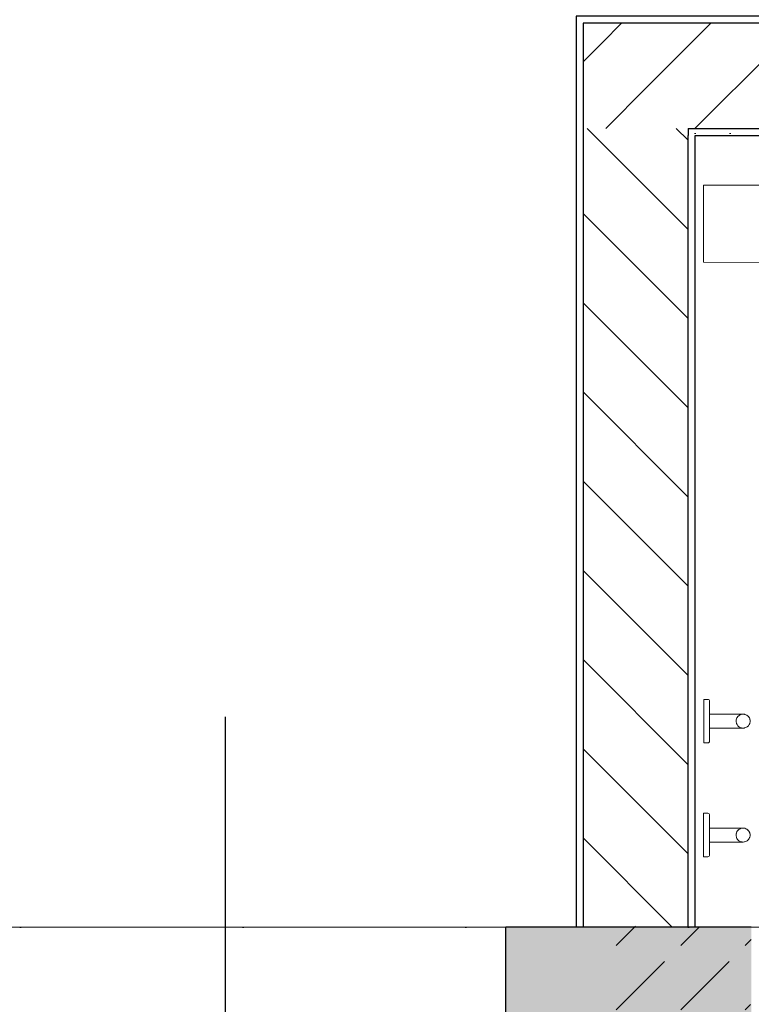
# Model space of a CAD drawing. Header units: millimetres. Extents: x -63554 to 200, y -19084 to 40052.
# Tile 67 of 120: x -47088 to -46045, y 100 to 1505. Entities that reach past the tile are written whole.
import ezdxf
from ezdxf.enums import TextEntityAlignment as Align

# ---------------------------------------------------------------- set-up
doc = ezdxf.new("R2010")
doc.units = ezdxf.units.MM
doc.header["$MEASUREMENT"] = 0
doc.linetypes.add('Dotted', pattern=[317.499995, 0, -317.499995])
for name, color, linetype in [('1232_Kandvad vaheseinad', 7, 'Continuous'), ('New_014_Ruumi netopind', 7, 'Continuous'), ('New_1311_Vaheseinad', 7, 'Continuous'), ('New_1321_Põranda kattetarindid', 7, 'Continuous'), ('New_Archicad Door Markers', 7, 'Continuous'), ('New_Archicad Doors', 7, 'Continuous'), ('New_SA- santehnika', 7, 'Continuous')]:
    doc.layers.add(name, color=color, linetype=linetype)
for name, color, linetype, lineweight in [('1232_Kandvad vaheseinad_Pen_No__101', 252, 'Continuous', 13), ('1232_Kandvad vaheseinad_Pen_No__41', 7, 'Continuous', 25), ('2D Drafting - General.AR_Pen_No__20', 1, 'Continuous', 0), ('New_1311_Vaheseinad_Pen_No__101', 252, 'Continuous', 13), ('New_1311_Vaheseinad_Pen_No__41', 7, 'Continuous', 25), ('New_1321_Põranda kattetarindid_Pen_No__41', 7, 'Continuous', 25), ('New_Archicad Door Markers_Pen_No__20', 1, 'Continuous', 0), ('New_Archicad Door Markers_Pen_No__7', 7, 'Continuous', 35), ('New_Archicad Doors_Pen_No__101', 252, 'Continuous', 13), ('New_Archicad Zone Stamps_Pen_No__1', 7, 'Continuous', 13), ('New_Archicad Zone Stamps_Pen_No__7', 7, 'Continuous', 35), ('New_SA- santehnika_Pen_No__101', 252, 'Continuous', 13)]:
    doc.layers.add(name, color=color, linetype=linetype, lineweight=lineweight)
doc.layers.add('New_Archicad Door Markers_Pen_No__5', color=7, linetype='Continuous', lineweight=25, true_color=0x40a5ff)
doc.styles.add('GENERATED_STYLE_1', font='arial.ttf')
doc.styles.add('GENERATED_STYLE_2', font='arial.ttf')
pattern_1 = [(0, (0, 0), (0, 86.60254), [0, -50]), (0, (25, 43.3), (0, 86.60254), [0, -50])]
pattern_2 = [(45, (0, 0), (-63.6396, 63.6396), [])]

# ---------------------------------------------------------------- blocks, each defined once
blk = doc.blocks.new('DUŠIRUUM_116_17_1', base_point=(-47296, 2616.7))
at = {"layer": 'New_Archicad Zone Stamps_Pen_No__1', "color": 7, "linetype": 'Continuous', "lineweight": 13}
for p, q in [((-46143.5, 2491.2), (-47039.7, 2491.2)), ((-47039.7, 2491.2), (-47039.7, 1901.9)), ((-47039.7, 2491.2), (-46143.5, 2491.2)), ((-47039.7, 2294.8), (-47039.7, 2491.2)), ((-46143.5, 1901.9), (-46143.5, 2491.2)), ((-46143.5, 2491.2), (-46143.5, 2294.8)), ((-46143.5, 2294.8), (-47039.7, 2294.8)), ((-47039.7, 2294.8), (-46143.5, 2294.8)), ((-47039.7, 2098.4), (-47039.7, 2294.8)), ((-46143.5, 2294.8), (-46143.5, 2098.4)), ((-46143.5, 2098.4), (-47039.7, 2098.4)), ((-47039.7, 2098.4), (-46143.5, 2098.4)), ((-47039.7, 1901.9), (-47039.7, 2098.4)), ((-46143.5, 2098.4), (-46143.5, 1901.9)), ((-47039.7, 1901.9), (-46143.5, 1901.9)), ((-46143.5, 1901.9), (-47039.7, 1901.9))]:
    blk.add_line(p, q, dxfattribs=at)
at = {"layer": 'New_Archicad Zone Stamps_Pen_No__7', "color": 7, "lineweight": 35, "insert": (-46615.4, 2053.2), "char_height": 100, "attachment_point": 1, "style": 'GENERATED_STYLE_2'}
blk.add_mtext('\\A1;{\\pql;\\pt0,350;\\fArial|b0|i0|c0|p0;\\W1.000000;8.8\\fArial|b0|i0|c0|p0;\\W1.000000;\\A1{\\H.66x;\\S^  ;}\\fArial|b0|i0|c0|p0;\\W1.000000; m\\fArial|b0|i0|c0|p0;\\W1.000000;\\A1{\\H.66x;\\S2^  ;}}', dxfattribs=at)
at = {"layer": 'New_Archicad Zone Stamps_Pen_No__7', "color": 7, "lineweight": 35, "style": 'GENERATED_STYLE_2'}
for tag, p in [('DUMMY_861', (-46222.1, 2471.6)), ('ROOM_NAME', (-46961.1, 2470)), ('DUMMY_862', (-46222.1, 2275.2)), ('ROOM_NUMBER', (-46961.1, 2251)), ('ceilingCode', (-46961.1, 2054.6))]:
    blk.add_attdef(tag, text='', height=100, dxfattribs=at).set_placement(p, align=Align.TOP_LEFT)
blk = doc.blocks.new('Slab_165_1', base_point=(-48040, 210))
at = {"layer": 'New_1321_Põranda kattetarindid_Pen_No__41', "color": 7, "linetype": 'Dotted', "lineweight": 25, "flags": 128}
blk.add_lwpolyline([(-48040, 210), (-44560.6, 210), (-44560.6, 5699.8), (-48040, 5699.8)], close=True, dxfattribs=at)
blk = doc.blocks.new('Wall_38_1', base_point=(-44560.6, 1509.8))
at = {"layer": 'New_1311_Vaheseinad_Pen_No__101', "linetype": 'Continuous', "lineweight": 13}
h = blk.add_hatch(dxfattribs=at)
h.set_pattern_fill('PLASTER_0001', color=252, style=0, pattern_type=2)
h.set_pattern_definition(pattern_1)
h.paths.add_polyline_path([(-46295, 1499.8), (-46285, 1499.8), (-46295, 1509.8)])
h = blk.add_hatch(dxfattribs=at)
h.set_pattern_fill('PLASTER_0001', color=252, style=0, pattern_type=2)
h.set_pattern_definition(pattern_1)
h.paths.add_polyline_path([(-46295, 1509.8), (-46285, 1499.8), (-46285, 1509.8)])
h = blk.add_hatch(dxfattribs=at)
h.set_pattern_fill('PLASTER_0001', color=252, style=0, pattern_type=2)
h.set_pattern_definition(pattern_1)
h.paths.add_polyline_path([(-46285, 1499.8), (-44560.6, 1499.8), (-44560.6, 1509.8), (-46285, 1509.8)])
h = blk.add_hatch(dxfattribs=at)
h.set_pattern_fill('MASONRY_BLOCK_0001', color=252, style=0, pattern_type=2)
h.set_pattern_definition(pattern_2)
h.paths.add_polyline_path([(-46285, 1349.8), (-46135, 1349.8), (-46285, 1499.8)])
h = blk.add_hatch(dxfattribs=at)
h.set_pattern_fill('MASONRY_BLOCK_0001', color=252, style=0, pattern_type=2)
h.set_pattern_definition(pattern_2)
h.paths.add_polyline_path([(-46285, 1499.8), (-46135, 1349.8), (-46135, 1499.8)])
h = blk.add_hatch(dxfattribs=at)
h.set_pattern_fill('MASONRY_BLOCK_0001', color=252, style=0, pattern_type=2)
h.set_pattern_definition(pattern_2)
h.paths.add_polyline_path([(-46135, 1349.8), (-44560.6, 1349.8), (-44560.6, 1499.8), (-46135, 1499.8)])
h = blk.add_hatch(dxfattribs=at)
h.set_pattern_fill('PLASTER_0001', color=252, style=0, pattern_type=2)
h.set_pattern_definition(pattern_1)
h.paths.add_polyline_path([(-46135, 1339.8), (-46125, 1339.8), (-46135, 1349.8)])
h = blk.add_hatch(dxfattribs=at)
h.set_pattern_fill('PLASTER_0001', color=252, style=0, pattern_type=2)
h.set_pattern_definition(pattern_1)
h.paths.add_polyline_path([(-46135, 1349.8), (-46125, 1339.8), (-46125, 1349.8)])
h = blk.add_hatch(dxfattribs=at)
h.set_pattern_fill('PLASTER_0001', color=252, style=0, pattern_type=2)
h.set_pattern_definition(pattern_1)
h.paths.add_polyline_path([(-46125, 1339.8), (-44560.6, 1339.8), (-44560.6, 1349.8), (-46125, 1349.8)])
at = {"layer": 'New_1311_Vaheseinad_Pen_No__41', "color": 7, "linetype": 'Continuous', "lineweight": 25}
for p, q in [((-46285, 1499.8), (-46285, 1349.8)), ((-46135, 1499.8), (-46285, 1499.8)), ((-44560.6, 1499.8), (-46135, 1499.8)), ((-46135, 1349.8), (-46135, 1339.8)), ((-46135, 1349.8), (-44560.6, 1349.8))]:
    blk.add_line(p, q, dxfattribs=at)
at = {"layer": 'New_1311_Vaheseinad_Pen_No__41', "color": 7, "linetype": 'Continuous', "lineweight": 25, "flags": 128}
for points in [[(-46295, 1509.8), (-46295, 1499.8)], [(-44560.6, 1509.8), (-46295, 1509.8)], [(-44560.6, 1499.8), (-44560.6, 1509.8)], [(-44560.6, 1349.8), (-44560.6, 1499.8)], [(-44560.6, 1339.8), (-44560.6, 1349.8)], [(-46125, 1339.8), (-44560.6, 1339.8)]]:
    blk.add_lwpolyline(points, dxfattribs=at)
blk = doc.blocks.new('Wall_39_1', base_point=(-46295, 1509.8))
at = {"layer": 'New_1311_Vaheseinad_Pen_No__101', "linetype": 'Continuous', "lineweight": 13}
h = blk.add_hatch(dxfattribs=at)
h.set_pattern_fill('PLASTER_0001', color=252, style=0, pattern_type=2)
h.set_pattern_definition(pattern_1)
h.paths.add_polyline_path([(-46295, 210), (-46285, 210), (-46285, 1499.8), (-46295, 1499.8)])
h = blk.add_hatch(dxfattribs=at)
h.set_pattern_fill('MASONRY_BLOCK_0001', color=252, style=0, pattern_type=2)
h.set_pattern_definition([(135, (0, 0), (63.6396, 63.6396), [])])
h.paths.add_polyline_path([(-46285, 1349.8), (-46285, 210), (-46135, 210), (-46135, 1349.8)])
h = blk.add_hatch(dxfattribs=at)
h.set_pattern_fill('PLASTER_0001', color=252, style=0, pattern_type=2)
h.set_pattern_definition(pattern_1)
h.paths.add_polyline_path([(-46135, 1339.8), (-46135, 210), (-46125, 210), (-46125, 1339.8)])
at = {"layer": 'New_1311_Vaheseinad_Pen_No__41', "color": 7, "linetype": 'Continuous', "lineweight": 25}
for p, q in [((-46285, 1499.8), (-46285, 1349.8)), ((-46285, 1349.8), (-46285, 210)), ((-46135, 1349.8), (-46135, 1339.8)), ((-46135, 210), (-46135, 1339.8))]:
    blk.add_line(p, q, dxfattribs=at)
at = {"layer": 'New_1311_Vaheseinad_Pen_No__41', "color": 7, "linetype": 'Continuous', "lineweight": 25, "flags": 128}
for points in [[(-46295, 1499.8), (-46295, 210)], [(-46125, 210), (-46125, 1339.8)], [(-46285, 210), (-46295, 210)], [(-46135, 210), (-46285, 210)], [(-46125, 210), (-46135, 210)]]:
    blk.add_lwpolyline(points, dxfattribs=at)
blk = doc.blocks.new('D Marker 26_26')
at = {"layer": 'New_Archicad Door Markers_Pen_No__5', "color": 161, "linetype": 'Continuous', "lineweight": 25, "true_color": 0x40a5ff}
blk.add_line((0, -491.4), (0, 300), dxfattribs=at)
at = {"layer": 'New_Archicad Door Markers_Pen_No__20', "color": 1, "lineweight": 0, "insert": (-207.4, -820.8), "char_height": 100, "attachment_point": 7, "style": 'GENERATED_STYLE_2'}
blk.add_mtext('\\A1;{\\pql;\\pt0;\\fArial|b0|i0|c0|p0;\\W1.000000;EI30/Sa\\fArial|b0|i0|c0|p0;\\W1.000000;\\fArial|b0|i0|c0|p0;\\H0.666667x;\\W1.000000;\\fArial|b0|i0|c0|p0;\\H1.500000x;\\W1.000000;}', dxfattribs=at)
at = {"layer": 'New_Archicad Door Markers_Pen_No__7', "color": 7, "lineweight": 35, "insert": (-270.5, -622.5), "char_height": 100, "attachment_point": 7, "style": 'GENERATED_STYLE_1'}
blk.add_mtext('\\A1;{\\pql;\\pt0;\\fArial|b0|i0|c0|p0;\\W1.000000;TSU-03v\\fArial|b0|i0|c0|p0;\\W1.000000;\\fArial|b0|i0|c0|p0;\\W1.000000;\\fArial|b0|i0|c0|p0;\\W1.000000;}', dxfattribs=at)
blk = doc.blocks.new('Door 26[50]_1')
at = {"layer": 'New_Archicad Doors_Pen_No__101', "color": 252, "linetype": 'Continuous', "lineweight": 13}
for p, q in [((-47195, 5), (-47195, 210)), ((-46395, 5), (-46395, 210)), ((-47155, 5), (-47195, 5)), ((-47195, 5), (-47195, -110)), ((-47195, -110), (-47195, 5)), ((-47195, -110), (-47195, 5)), ((-47155, 5), (-46435, 5)), ((-47155, -110), (-47155, 5)), ((-46395, 5), (-46435, 5)), ((-46435, 5), (-46435, -110)), ((-46395, -110), (-46395, 5)), ((-46395, -110), (-46395, 5)), ((-46395, -110), (-46395, 5)), ((-47195, -110), (-47155, -110)), ((-46435, -110), (-47155, -110)), ((-47155, -110), (-47155, -830)), ((-46435, -110), (-46395, -110))]:
    blk.add_line(p, q, dxfattribs=at)
blk.add_arc((-47155, -110), 720, 270, 0, dxfattribs=at)
at = {"layer": 'New_Archicad Door Markers', "color": 161, "lineweight": 25, "true_color": 0x40a5ff, "zscale": 1000}
blk.add_blockref('D Marker 26_26', (-46795, 210), dxfattribs=at)
blk = doc.blocks.new('Wall_178_1', base_point=(-47650, 210))
at = {"layer": '1232_Kandvad vaheseinad_Pen_No__101', "linetype": 'Continuous', "lineweight": 0, "true_color": 0x4c4c4c}
blk.add_hatch(color=251, dxfattribs=at).paths.add_polyline_path([(-46395, -110), (-46045, -110), (-46045, 210), (-46395, 210)])
at = {"layer": '1232_Kandvad vaheseinad_Pen_No__41', "color": 7, "linetype": 'Continuous', "lineweight": 25}
blk.add_line((-46395, 5), (-46395, 210), dxfattribs=at)
at = {"layer": '1232_Kandvad vaheseinad_Pen_No__41', "color": 7, "linetype": 'Continuous', "lineweight": 25, "flags": 128}
blk.add_lwpolyline([(-46045, 210), (-46395, 210)], dxfattribs=at)
at = {"layer": 'New_Archicad Doors', "color": 252, "linetype": 'Continuous', "lineweight": 13}
blk.add_blockref('Door 26[50]_1', (0, 0), dxfattribs=at)
blk = doc.blocks.new('Sanitary_Dispensers_Mediclinics_Liquid-soap-dispenser-Lever-DJP0034x(1)[207]_1', base_point=(-46113, 1213.7))
at = {"layer": 'New_SA- santehnika_Pen_No__101', "color": 252, "linetype": 'Continuous', "lineweight": 13, "flags": 128}
blk.add_lwpolyline([(-46113, 1268.7), (-45995, 1268.6), (-45995.1, 1158.6), (-46113.1, 1158.7)], close=True, dxfattribs=at)
blk = doc.blocks.new('Sanitary_Accessories_DELABIE_4043BK-Matte-black-stainless-steel-coat[311]_1', base_point=(-46074.3, 504.1))
at = {"layer": 'New_SA- santehnika_Pen_No__101', "color": 252, "linetype": 'Continuous', "lineweight": 13}
for p, q in [((-46106.9, 535.1), (-46112.9, 535.1)), ((-46112.9, 535.1), (-46112.9, 534.8)), ((-46106.9, 535.1), (-46112.9, 535.1)), ((-46112.9, 535.1), (-46112.9, 534.8)), ((-46112.9, 534.8), (-46112.9, 533.9)), ((-46112.9, 534.8), (-46112.9, 533.9)), ((-46112.9, 533.9), (-46112.9, 532.3)), ((-46112.9, 533.9), (-46112.9, 532.3)), ((-46106.9, 535.1), (-46105.9, 534.9)), ((-46106.9, 535.1), (-46105.9, 534.9)), ((-46105.9, 534.9), (-46105.1, 534.4)), ((-46105.9, 534.9), (-46105.1, 534.4)), ((-46105.1, 534.4), (-46104.5, 533.6)), ((-46105.1, 534.4), (-46104.5, 533.6)), ((-46112.9, 532.3), (-46112.9, 530.2)), ((-46112.9, 532.3), (-46112.9, 530.2)), ((-46112.9, 530.2), (-46112.9, 527.6)), ((-46112.9, 530.2), (-46112.9, 527.6)), ((-46112.9, 527.6), (-46112.9, 524.4)), ((-46112.9, 527.6), (-46112.9, 524.4)), ((-46112.9, 524.4), (-46112.9, 520.9)), ((-46112.9, 524.4), (-46112.9, 520.9)), ((-46112.9, 520.9), (-46112.9, 517)), ((-46112.9, 520.9), (-46112.9, 517)), ((-46104.5, 533.6), (-46104.4, 532.6)), ((-46104.5, 533.6), (-46104.4, 532.6)), ((-46104.4, 532.6), (-46104.4, 532.5)), ((-46104.4, 532.6), (-46104.4, 532.5)), ((-46104.4, 532.5), (-46104.4, 532)), ((-46104.4, 532.5), (-46104.4, 532)), ((-46104.4, 532), (-46104.4, 531.3)), ((-46104.4, 532), (-46104.4, 531.3)), ((-46104.4, 531.3), (-46104.4, 530.3)), ((-46104.4, 531.3), (-46104.4, 530.3)), ((-46104.4, 530.3), (-46104.4, 529.1)), ((-46104.4, 530.3), (-46104.4, 529.1)), ((-46104.4, 529.1), (-46104.4, 527.6)), ((-46104.4, 529.1), (-46104.4, 527.6)), ((-46104.4, 527.6), (-46104.4, 526)), ((-46104.4, 527.6), (-46104.4, 526)), ((-46104.4, 526), (-46104.4, 524.1)), ((-46104.4, 526), (-46104.4, 524.1)), ((-46104.4, 524.1), (-46104.4, 522)), ((-46104.4, 524.1), (-46104.4, 522)), ((-46104.4, 522), (-46104.4, 519.8)), ((-46104.4, 522), (-46104.4, 519.8)), ((-46104.4, 519.8), (-46104.4, 517.4)), ((-46104.4, 519.8), (-46104.4, 517.4)), ((-46112.9, 517), (-46112.9, 512.9)), ((-46112.9, 517), (-46112.9, 512.9)), ((-46112.9, 512.9), (-46112.9, 508.6)), ((-46112.9, 512.9), (-46112.9, 508.6)), ((-46112.9, 508.6), (-46112.9, 504.1)), ((-46112.9, 508.6), (-46112.9, 504.1)), ((-46104.4, 517.4), (-46104.4, 514.9)), ((-46104.4, 517.4), (-46104.4, 514.9)), ((-46104.4, 514.9), (-46104.4, 512.3)), ((-46104.4, 514.9), (-46104.4, 512.3)), ((-46095.5, 514.1), (-46104.4, 514)), ((-46095.5, 514.1), (-46104.4, 514)), ((-46104.4, 512.3), (-46104.4, 509.6)), ((-46104.4, 512.3), (-46104.4, 509.6)), ((-46104.4, 509.6), (-46104.4, 506.7)), ((-46104.4, 509.6), (-46104.4, 506.7)), ((-46104.4, 506.7), (-46104.4, 504.1)), ((-46104.4, 506.7), (-46104.4, 504.1)), ((-46086.7, 514.1), (-46095.5, 514.1)), ((-46086.7, 514.1), (-46095.5, 514.1)), ((-46086.7, 514.1), (-46083.5, 514.1)), ((-46086.7, 514.1), (-46083.5, 514.1)), ((-46083.5, 514.1), (-46080.5, 514.1)), ((-46083.5, 514.1), (-46080.5, 514.1)), ((-46080.5, 514.1), (-46077.6, 514.1)), ((-46080.5, 514.1), (-46077.6, 514.1)), ((-46077.6, 514.1), (-46074.8, 514.1)), ((-46077.6, 514.1), (-46074.8, 514.1)), ((-46074.8, 514.1), (-46072.2, 514.1)), ((-46074.8, 514.1), (-46072.2, 514.1)), ((-46072.2, 514.1), (-46069.7, 514.1)), ((-46072.2, 514.1), (-46069.7, 514.1)), ((-46069.7, 514.1), (-46067.4, 514.1)), ((-46069.7, 514.1), (-46067.4, 514.1)), ((-46067.4, 514.1), (-46065.2, 514.1)), ((-46067.4, 514.1), (-46065.2, 514.1)), ((-46066.6, 505.2), (-46066.2, 507.2)), ((-46066.6, 505.2), (-46066.2, 507.2)), ((-46066.6, 505.2), (-46066.5, 506.2)), ((-46066.6, 505.2), (-46066.5, 506.2)), ((-46066.5, 506.2), (-46066.2, 507.2)), ((-46066.5, 506.2), (-46066.2, 507.2)), ((-46066.2, 507.2), (-46065.3, 509.1)), ((-46066.2, 507.2), (-46065.3, 509.1)), ((-46065.5, 508.7), (-46066.2, 507.2)), ((-46065.5, 508.7), (-46066.2, 507.2)), ((-46065.5, 508.7), (-46065.3, 509.1)), ((-46065.5, 508.7), (-46065.3, 509.1)), ((-46065.3, 509.1), (-46064.1, 510.8)), ((-46065.3, 509.1), (-46064.1, 510.8)), ((-46065.2, 514.1), (-46063.3, 514.1)), ((-46065.2, 514.1), (-46063.3, 514.1)), ((-46064.1, 510.8), (-46062.5, 512.2)), ((-46064.1, 510.8), (-46062.5, 512.2)), ((-46064, 510.9), (-46064.1, 510.8)), ((-46064, 510.9), (-46064.1, 510.8)), ((-46062.5, 512.2), (-46064, 510.9)), ((-46062.5, 512.2), (-46064, 510.9)), ((-46063.3, 514.1), (-46061.6, 514.1)), ((-46063.3, 514.1), (-46061.6, 514.1)), ((-46062.5, 512.2), (-46060.7, 513.2)), ((-46062.5, 512.2), (-46060.7, 513.2)), ((-46062.5, 512.2), (-46061.9, 512.7)), ((-46062.5, 512.2), (-46061.9, 512.7)), ((-46061.9, 512.7), (-46060.7, 513.2)), ((-46061.9, 512.7), (-46060.7, 513.2)), ((-46061.6, 514.1), (-46060.1, 514.1)), ((-46061.6, 514.1), (-46060.1, 514.1)), ((-46058.7, 513.9), (-46060.7, 513.2)), ((-46058.7, 513.9), (-46060.7, 513.2)), ((-46060.7, 513.2), (-46059.4, 513.7)), ((-46060.7, 513.2), (-46059.4, 513.7)), ((-46060.6, 513.4), (-46059.4, 513.7)), ((-46060.6, 513.4), (-46059.4, 513.7)), ((-46060.1, 514.1), (-46058.9, 514.1)), ((-46060.1, 514.1), (-46058.9, 514.1)), ((-46059.4, 513.7), (-46058.7, 513.9)), ((-46059.4, 513.7), (-46058.7, 513.9)), ((-46059.4, 513.7), (-46058.7, 513.9)), ((-46059.4, 513.7), (-46058.7, 513.9)), ((-46058.9, 514.1), (-46057.9, 514.1)), ((-46058.9, 514.1), (-46057.9, 514.1)), ((-46058.7, 513.9), (-46056.7, 514.1)), ((-46058.7, 513.9), (-46056.7, 514.1)), ((-46057.9, 514.1), (-46057.2, 514.1)), ((-46057.9, 514.1), (-46057.2, 514.1)), ((-46057.2, 514.1), (-46056.8, 514.1)), ((-46057.2, 514.1), (-46056.8, 514.1)), ((-46056.8, 514.1), (-46056.7, 514.1)), ((-46056.8, 514.1), (-46056.7, 514.1)), ((-46056.7, 514.1), (-46054.6, 513.9)), ((-46056.7, 514.1), (-46054.6, 513.9)), ((-46054.6, 513.9), (-46054, 513.7)), ((-46052.6, 513.2), (-46054.6, 513.9)), ((-46054.6, 513.9), (-46054, 513.7)), ((-46052.6, 513.2), (-46054.6, 513.9)), ((-46054, 513.7), (-46052.6, 513.2)), ((-46054, 513.7), (-46052.6, 513.2)), ((-46052.6, 513.2), (-46051.5, 512.7)), ((-46052.6, 513.2), (-46050.8, 512.2)), ((-46052.6, 513.2), (-46051.5, 512.7)), ((-46052.6, 513.2), (-46050.8, 512.2)), ((-46051.5, 512.7), (-46050.8, 512.2)), ((-46051.5, 512.7), (-46050.8, 512.2)), ((-46050.8, 512.2), (-46049.2, 510.8)), ((-46049.4, 510.9), (-46050.8, 512.2)), ((-46050.8, 512.2), (-46049.2, 510.8)), ((-46049.4, 510.9), (-46050.8, 512.2)), ((-46049.4, 510.9), (-46049.2, 510.8)), ((-46049.4, 510.9), (-46049.2, 510.8)), ((-46049.2, 510.8), (-46048, 509.1)), ((-46049.2, 510.8), (-46048, 509.1)), ((-46047.8, 508.7), (-46048, 509.1)), ((-46048, 509.1), (-46047.2, 507.2)), ((-46047.8, 508.7), (-46048, 509.1)), ((-46048, 509.1), (-46047.2, 507.2)), ((-46047.2, 507.2), (-46047.8, 508.7)), ((-46047.2, 507.2), (-46047.8, 508.7)), ((-46047.2, 507.2), (-46046.9, 506.1)), ((-46047.2, 507.2), (-46046.7, 505.1)), ((-46047.2, 507.2), (-46046.9, 506.1)), ((-46047.2, 507.2), (-46046.7, 505.1)), ((-46046.9, 506.1), (-46046.7, 505.1)), ((-46046.9, 506.1), (-46046.7, 505.1)), ((-46112.9, 504.1), (-46112.9, 499.7)), ((-46112.9, 504.1), (-46112.9, 499.7)), ((-46112.9, 499.7), (-46112.9, 495.4)), ((-46112.9, 499.7), (-46112.9, 495.4)), ((-46112.9, 495.4), (-46112.9, 491.3)), ((-46112.9, 495.4), (-46112.9, 491.3)), ((-46104.4, 504.1), (-46104.4, 501.1)), ((-46104.4, 504.1), (-46104.4, 501.1)), ((-46104.4, 501.1), (-46104.4, 498.3)), ((-46104.4, 501.1), (-46104.4, 498.3)), ((-46104.4, 498.3), (-46104.4, 495.6)), ((-46104.4, 498.3), (-46104.4, 495.6)), ((-46104.4, 495.6), (-46104.4, 492.9)), ((-46104.4, 495.6), (-46104.4, 492.9)), ((-46104.4, 494.1), (-46095.5, 494.1)), ((-46104.4, 494.1), (-46095.5, 494.1)), ((-46104.4, 492.9), (-46104.4, 490.4)), ((-46104.4, 492.9), (-46104.4, 490.4)), ((-46095.5, 494.1), (-46086.7, 494.1)), ((-46095.5, 494.1), (-46086.7, 494.1)), ((-46083.5, 494.1), (-46086.7, 494.1)), ((-46083.5, 494.1), (-46086.7, 494.1)), ((-46080.5, 494.1), (-46083.5, 494.1)), ((-46080.5, 494.1), (-46083.5, 494.1)), ((-46077.7, 494.1), (-46080.5, 494.1)), ((-46077.7, 494.1), (-46080.5, 494.1)), ((-46074.9, 494.1), (-46077.7, 494.1)), ((-46074.9, 494.1), (-46077.7, 494.1)), ((-46072.2, 494.1), (-46074.9, 494.1)), ((-46072.2, 494.1), (-46074.9, 494.1)), ((-46069.7, 494.1), (-46072.2, 494.1)), ((-46069.7, 494.1), (-46072.2, 494.1)), ((-46067.4, 494.1), (-46069.7, 494.1)), ((-46067.4, 494.1), (-46069.7, 494.1)), ((-46065.3, 494.1), (-46067.4, 494.1)), ((-46065.3, 494.1), (-46067.4, 494.1)), ((-46066.6, 505.2), (-46066.7, 503.4)), ((-46066.6, 505.2), (-46066.7, 503.4)), ((-46066.7, 503.4), (-46066.6, 503.1)), ((-46066.7, 503.4), (-46066.6, 503.1)), ((-46066.6, 503.1), (-46066.6, 505.2)), ((-46066.6, 503.1), (-46066.6, 505.2)), ((-46066.2, 501), (-46066.6, 503.1)), ((-46066.2, 501), (-46066.6, 503.1)), ((-46065.3, 499.1), (-46066.2, 501)), ((-46066.2, 501), (-46066.1, 500.8)), ((-46065.3, 499.1), (-46066.2, 501)), ((-46066.2, 501), (-46066.1, 500.8)), ((-46066.1, 500.8), (-46065.3, 499.1)), ((-46066.1, 500.8), (-46065.3, 499.1)), ((-46064.8, 498.3), (-46065.3, 499.1)), ((-46064.1, 497.4), (-46065.3, 499.1)), ((-46064.8, 498.3), (-46065.3, 499.1)), ((-46064.1, 497.4), (-46065.3, 499.1)), ((-46063.3, 494.1), (-46065.3, 494.1)), ((-46063.3, 494.1), (-46065.3, 494.1)), ((-46064.1, 497.4), (-46064.8, 498.3)), ((-46064.1, 497.4), (-46064.8, 498.3)), ((-46063, 496.4), (-46064.1, 497.4)), ((-46064.1, 497.4), (-46062.6, 496)), ((-46063, 496.4), (-46064.1, 497.4)), ((-46064.1, 497.4), (-46062.6, 496)), ((-46061.6, 494.1), (-46063.3, 494.1)), ((-46061.6, 494.1), (-46063.3, 494.1)), ((-46062.6, 496), (-46063, 496.4)), ((-46062.6, 496), (-46063, 496.4)), ((-46060.7, 495), (-46062.6, 496)), ((-46060.7, 495), (-46062.6, 496)), ((-46060.1, 494.1), (-46061.6, 494.1)), ((-46060.1, 494.1), (-46061.6, 494.1)), ((-46060.7, 494.9), (-46060.7, 495)), ((-46058.8, 494.3), (-46060.7, 495)), ((-46060.7, 494.9), (-46060.7, 495)), ((-46058.8, 494.3), (-46060.7, 495)), ((-46058.9, 494.1), (-46060.1, 494.1)), ((-46058.9, 494.1), (-46060.1, 494.1)), ((-46057.9, 494.1), (-46058.9, 494.1)), ((-46057.9, 494.1), (-46058.9, 494.1)), ((-46058, 494.2), (-46058.8, 494.3)), ((-46056.7, 494.1), (-46058.8, 494.3)), ((-46058.8, 494.3), (-46058, 494.2)), ((-46058, 494.2), (-46058.8, 494.3)), ((-46056.7, 494.1), (-46058.8, 494.3)), ((-46058.8, 494.3), (-46058, 494.2)), ((-46058, 494.2), (-46056.7, 494.1)), ((-46058, 494.2), (-46056.7, 494.1)), ((-46057.2, 494.1), (-46057.9, 494.1)), ((-46057.2, 494.1), (-46057.9, 494.1)), ((-46056.8, 494.1), (-46057.2, 494.1)), ((-46056.8, 494.1), (-46057.2, 494.1)), ((-46056.7, 494.1), (-46056.8, 494.1)), ((-46056.7, 494.1), (-46056.8, 494.1)), ((-46054.6, 494.3), (-46056.7, 494.1)), ((-46054.6, 494.3), (-46056.7, 494.1)), ((-46056.7, 494.1), (-46055.3, 494.2)), ((-46056.7, 494.1), (-46055.3, 494.2)), ((-46055.3, 494.2), (-46054.6, 494.3)), ((-46055.3, 494.2), (-46054.6, 494.3)), ((-46052.6, 495), (-46054.6, 494.3)), ((-46052.6, 495), (-46054.6, 494.3)), ((-46052.7, 494.9), (-46052.6, 495)), ((-46052.7, 494.9), (-46052.6, 495)), ((-46050.8, 496), (-46052.6, 495)), ((-46050.8, 496), (-46052.6, 495)), ((-46050.8, 496), (-46049.2, 497.4)), ((-46050.8, 496), (-46049.2, 497.4)), ((-46050.4, 496.3), (-46050.8, 496)), ((-46050.4, 496.3), (-46050.8, 496)), ((-46049.2, 497.4), (-46050.4, 496.3)), ((-46049.2, 497.4), (-46050.4, 496.3)), ((-46048, 499.1), (-46049.2, 497.4)), ((-46048, 499.1), (-46049.2, 497.4)), ((-46048.5, 498.3), (-46049.2, 497.4)), ((-46048.5, 498.3), (-46049.2, 497.4)), ((-46048, 499.1), (-46048.5, 498.3)), ((-46048, 499.1), (-46048.5, 498.3)), ((-46047.2, 501), (-46048, 499.1)), ((-46047.2, 501), (-46048, 499.1)), ((-46048, 499.1), (-46047.3, 500.8)), ((-46048, 499.1), (-46047.3, 500.8)), ((-46047.3, 500.8), (-46047.2, 501)), ((-46047.3, 500.8), (-46047.2, 501)), ((-46046.7, 503.1), (-46047.2, 501)), ((-46046.7, 503.1), (-46047.2, 501)), ((-46046.7, 505.1), (-46046.7, 503.1)), ((-46046.7, 503.4), (-46046.7, 505.1)), ((-46046.7, 505.1), (-46046.7, 503.1)), ((-46046.7, 503.4), (-46046.7, 505.1)), ((-46046.7, 503.4), (-46046.7, 503.1)), ((-46046.7, 503.4), (-46046.7, 503.1)), ((-46112.9, 491.3), (-46112.9, 487.4)), ((-46112.9, 491.3), (-46112.9, 487.4)), ((-46112.9, 487.4), (-46112.9, 483.8)), ((-46112.9, 487.4), (-46112.9, 483.8)), ((-46112.9, 483.8), (-46112.9, 480.7)), ((-46112.9, 483.8), (-46112.9, 480.7)), ((-46112.9, 480.7), (-46112.9, 478.1)), ((-46112.9, 480.7), (-46112.9, 478.1)), ((-46112.9, 478.1), (-46112.9, 475.9)), ((-46112.9, 478.1), (-46112.9, 475.9)), ((-46104.4, 490.4), (-46104.4, 488)), ((-46104.4, 490.4), (-46104.4, 488)), ((-46104.4, 488), (-46104.4, 485.8)), ((-46104.4, 488), (-46104.4, 485.8)), ((-46104.4, 485.8), (-46104.4, 483.8)), ((-46104.4, 485.8), (-46104.4, 483.8)), ((-46104.4, 483.8), (-46104.4, 482)), ((-46104.4, 483.8), (-46104.4, 482)), ((-46104.4, 482), (-46104.4, 480.3)), ((-46104.4, 482), (-46104.4, 480.3)), ((-46104.4, 480.3), (-46104.4, 478.9)), ((-46104.4, 480.3), (-46104.4, 478.9)), ((-46104.4, 478.9), (-46104.4, 477.8)), ((-46104.4, 478.9), (-46104.4, 477.8)), ((-46104.4, 477.8), (-46104.4, 476.8)), ((-46104.4, 477.8), (-46104.4, 476.8)), ((-46112.9, 475.9), (-46112.9, 474.4)), ((-46112.9, 475.9), (-46112.9, 474.4)), ((-46112.9, 474.4), (-46112.9, 473.5)), ((-46112.9, 474.4), (-46112.9, 473.5)), ((-46112.9, 473.5), (-46112.9, 473.1)), ((-46112.9, 473.5), (-46112.9, 473.1)), ((-46112.9, 473.1), (-46106.9, 473.2)), ((-46112.9, 473.1), (-46106.9, 473.2)), ((-46105.9, 473.3), (-46106.9, 473.2)), ((-46105.9, 473.3), (-46106.9, 473.2)), ((-46105.9, 473.3), (-46105.1, 473.9)), ((-46105.9, 473.3), (-46105.1, 473.9)), ((-46105.1, 473.9), (-46104.6, 474.7)), ((-46105.1, 473.9), (-46104.6, 474.7)), ((-46104.6, 474.7), (-46104.4, 475.6)), ((-46104.6, 474.7), (-46104.4, 475.6)), ((-46104.4, 476.8), (-46104.4, 476.2)), ((-46104.4, 476.8), (-46104.4, 476.2)), ((-46104.4, 476.2), (-46104.4, 475.8)), ((-46104.4, 476.2), (-46104.4, 475.8)), ((-46104.4, 475.8), (-46104.4, 475.6)), ((-46104.4, 475.8), (-46104.4, 475.6))]:
    blk.add_line(p, q, dxfattribs=at)
blk = doc.blocks.new('Sanitary_Accessories_DELABIE_4043BK-Matte-black-stainless-steel-coat[312]_1', base_point=(-46074.4, 341.5))
at = {"layer": 'New_SA- santehnika_Pen_No__101', "color": 252, "linetype": 'Continuous', "lineweight": 13}
for p, q in [((-46107, 372.5), (-46113, 372.5)), ((-46113, 372.5), (-46113, 372.2)), ((-46107, 372.5), (-46113, 372.5)), ((-46113, 372.5), (-46113, 372.2)), ((-46113, 372.2), (-46113, 371.2)), ((-46113, 372.2), (-46113, 371.2)), ((-46113, 371.2), (-46113, 369.7)), ((-46113, 371.2), (-46113, 369.7)), ((-46113, 369.7), (-46113, 367.6)), ((-46113, 369.7), (-46113, 367.6)), ((-46113, 367.6), (-46113, 364.9)), ((-46113, 367.6), (-46113, 364.9)), ((-46107, 372.5), (-46106, 372.3)), ((-46107, 372.5), (-46106, 372.3)), ((-46106, 372.3), (-46105.2, 371.7)), ((-46106, 372.3), (-46105.2, 371.7)), ((-46105.2, 371.7), (-46104.6, 370.9)), ((-46105.2, 371.7), (-46104.6, 370.9)), ((-46104.6, 370.9), (-46104.5, 370)), ((-46104.6, 370.9), (-46104.5, 370)), ((-46104.5, 370), (-46104.5, 369.8)), ((-46104.5, 370), (-46104.5, 369.8)), ((-46104.5, 369.8), (-46104.5, 369.4)), ((-46104.5, 369.8), (-46104.5, 369.4)), ((-46104.5, 369.4), (-46104.5, 368.7)), ((-46104.5, 369.4), (-46104.5, 368.7)), ((-46104.5, 368.7), (-46104.5, 367.7)), ((-46104.5, 368.7), (-46104.5, 367.7)), ((-46104.5, 367.7), (-46104.5, 366.4)), ((-46104.5, 367.7), (-46104.5, 366.4)), ((-46104.5, 366.4), (-46104.5, 365)), ((-46104.5, 366.4), (-46104.5, 365)), ((-46113, 364.9), (-46113, 361.8)), ((-46113, 364.9), (-46113, 361.8)), ((-46113, 361.8), (-46113, 358.3)), ((-46113, 361.8), (-46113, 358.3)), ((-46113, 358.3), (-46113, 354.4)), ((-46113, 358.3), (-46113, 354.4)), ((-46113, 354.4), (-46113, 350.2)), ((-46113, 354.4), (-46113, 350.2)), ((-46104.5, 365), (-46104.5, 363.3)), ((-46104.5, 365), (-46104.5, 363.3)), ((-46104.5, 363.3), (-46104.5, 361.4)), ((-46104.5, 363.3), (-46104.5, 361.4)), ((-46104.5, 361.4), (-46104.5, 359.4)), ((-46104.5, 361.4), (-46104.5, 359.4)), ((-46104.5, 359.4), (-46104.5, 357.2)), ((-46104.5, 359.4), (-46104.5, 357.2)), ((-46104.5, 357.2), (-46104.5, 354.8)), ((-46104.5, 357.2), (-46104.5, 354.8)), ((-46104.5, 354.8), (-46104.5, 352.3)), ((-46104.5, 354.8), (-46104.5, 352.3)), ((-46104.5, 352.3), (-46104.5, 349.7)), ((-46104.5, 352.3), (-46104.5, 349.7)), ((-46095.6, 351.5), (-46104.5, 351.4)), ((-46095.6, 351.5), (-46104.5, 351.4)), ((-46086.8, 351.5), (-46095.6, 351.5)), ((-46086.8, 351.5), (-46095.6, 351.5)), ((-46086.8, 351.5), (-46083.6, 351.5)), ((-46086.8, 351.5), (-46083.6, 351.5)), ((-46083.6, 351.5), (-46080.6, 351.5)), ((-46083.6, 351.5), (-46080.6, 351.5)), ((-46080.6, 351.5), (-46077.7, 351.5)), ((-46080.6, 351.5), (-46077.7, 351.5)), ((-46077.7, 351.5), (-46074.9, 351.5)), ((-46077.7, 351.5), (-46074.9, 351.5)), ((-46074.9, 351.5), (-46072.3, 351.5)), ((-46074.9, 351.5), (-46072.3, 351.5)), ((-46072.3, 351.5), (-46069.8, 351.5)), ((-46072.3, 351.5), (-46069.8, 351.5)), ((-46069.8, 351.5), (-46067.5, 351.5)), ((-46069.8, 351.5), (-46067.5, 351.5)), ((-46067.5, 351.5), (-46065.4, 351.5)), ((-46067.5, 351.5), (-46065.4, 351.5)), ((-46065.4, 351.5), (-46063.4, 351.5)), ((-46065.4, 351.5), (-46063.4, 351.5)), ((-46063.4, 351.5), (-46061.7, 351.5)), ((-46063.4, 351.5), (-46061.7, 351.5)), ((-46061.7, 351.5), (-46060.2, 351.5)), ((-46061.7, 351.5), (-46060.2, 351.5)), ((-46058.9, 351.2), (-46060.8, 350.6)), ((-46058.9, 351.2), (-46060.8, 350.6)), ((-46060.2, 351.5), (-46059, 351.5)), ((-46060.2, 351.5), (-46059, 351.5)), ((-46059.5, 351.1), (-46058.8, 351.3)), ((-46059.5, 351.1), (-46058.8, 351.3)), ((-46059.5, 351.1), (-46058.9, 351.2)), ((-46059.5, 351.1), (-46058.9, 351.2)), ((-46059, 351.5), (-46058, 351.5)), ((-46059, 351.5), (-46058, 351.5)), ((-46058.9, 351.2), (-46056.8, 351.5)), ((-46058.9, 351.2), (-46056.8, 351.5)), ((-46058, 351.5), (-46057.3, 351.5)), ((-46058, 351.5), (-46057.3, 351.5)), ((-46057.3, 351.5), (-46056.9, 351.5)), ((-46057.3, 351.5), (-46056.9, 351.5)), ((-46056.9, 351.5), (-46056.8, 351.5)), ((-46056.9, 351.5), (-46056.8, 351.5)), ((-46056.8, 351.5), (-46054.7, 351.2)), ((-46056.8, 351.5), (-46054.7, 351.2)), ((-46054.7, 351.2), (-46054.1, 351.1)), ((-46052.7, 350.6), (-46054.7, 351.2)), ((-46054.7, 351.2), (-46054.1, 351.1)), ((-46052.7, 350.6), (-46054.7, 351.2)), ((-46113, 350.2), (-46113, 345.9)), ((-46113, 350.2), (-46113, 345.9)), ((-46113, 345.9), (-46113, 341.5)), ((-46113, 345.9), (-46113, 341.5)), ((-46113, 341.5), (-46113, 337.1)), ((-46113, 341.5), (-46113, 337.1)), ((-46104.5, 349.7), (-46104.5, 347)), ((-46104.5, 349.7), (-46104.5, 347)), ((-46104.5, 347), (-46104.5, 344.1)), ((-46104.5, 347), (-46104.5, 344.1)), ((-46104.5, 344.1), (-46104.5, 341.5)), ((-46104.5, 344.1), (-46104.5, 341.5)), ((-46104.5, 341.5), (-46104.5, 338.5)), ((-46104.5, 341.5), (-46104.5, 338.5)), ((-46104.5, 338.5), (-46104.5, 335.7)), ((-46104.5, 338.5), (-46104.5, 335.7)), ((-46066.7, 342.5), (-46066.8, 340.8)), ((-46066.7, 342.5), (-46066.8, 340.8)), ((-46066.8, 340.8), (-46066.7, 340.4)), ((-46066.8, 340.8), (-46066.7, 340.4)), ((-46066.7, 342.5), (-46066.3, 344.6)), ((-46066.7, 342.5), (-46066.3, 344.6)), ((-46066.7, 342.5), (-46066.6, 343.5)), ((-46066.7, 342.5), (-46066.6, 343.5)), ((-46066.7, 340.4), (-46066.7, 342.5)), ((-46066.7, 340.4), (-46066.7, 342.5)), ((-46066.3, 338.4), (-46066.7, 340.4)), ((-46066.3, 338.4), (-46066.7, 340.4)), ((-46066.6, 343.5), (-46066.3, 344.6)), ((-46066.6, 343.5), (-46066.3, 344.6)), ((-46066.3, 344.6), (-46065.4, 346.5)), ((-46066.3, 344.6), (-46065.4, 346.5)), ((-46065.7, 346.1), (-46066.3, 344.6)), ((-46065.7, 346.1), (-46066.3, 344.6)), ((-46065.4, 336.5), (-46066.3, 338.4)), ((-46066.3, 338.4), (-46066.2, 338.1)), ((-46065.4, 336.5), (-46066.3, 338.4)), ((-46066.3, 338.4), (-46066.2, 338.1)), ((-46066.2, 338.1), (-46065.4, 336.5)), ((-46066.2, 338.1), (-46065.4, 336.5)), ((-46065.7, 346.1), (-46065.4, 346.5)), ((-46065.7, 346.1), (-46065.4, 346.5)), ((-46065.4, 346.5), (-46064.2, 348.2)), ((-46065.4, 346.5), (-46064.2, 348.2)), ((-46064.2, 348.2), (-46062.7, 349.6)), ((-46064.2, 348.2), (-46062.7, 349.6)), ((-46064.1, 348.3), (-46064.2, 348.2)), ((-46064.1, 348.3), (-46064.2, 348.2)), ((-46062.7, 349.6), (-46064.1, 348.3)), ((-46062.7, 349.6), (-46064.1, 348.3)), ((-46062.7, 349.6), (-46060.8, 350.6)), ((-46062.7, 349.6), (-46060.8, 350.6)), ((-46062.7, 349.6), (-46062, 350)), ((-46062.7, 349.6), (-46062, 350)), ((-46062, 350), (-46060.8, 350.6)), ((-46062, 350), (-46060.8, 350.6)), ((-46060.8, 350.6), (-46059.5, 351.1)), ((-46060.8, 350.6), (-46059.5, 351.1)), ((-46060.7, 350.7), (-46059.5, 351.1)), ((-46060.7, 350.7), (-46059.5, 351.1)), ((-46054.1, 351.1), (-46052.7, 350.6)), ((-46054.1, 351.1), (-46052.7, 350.6)), ((-46052.7, 350.6), (-46051.6, 350)), ((-46052.7, 350.6), (-46050.9, 349.6)), ((-46052.7, 350.6), (-46051.6, 350)), ((-46052.7, 350.6), (-46050.9, 349.6)), ((-46051.6, 350), (-46050.9, 349.6)), ((-46051.6, 350), (-46050.9, 349.6)), ((-46050.9, 349.6), (-46049.3, 348.2)), ((-46049.5, 348.3), (-46050.9, 349.6)), ((-46050.9, 349.6), (-46049.3, 348.2)), ((-46049.5, 348.3), (-46050.9, 349.6)), ((-46049.5, 348.3), (-46049.3, 348.2)), ((-46049.5, 348.3), (-46049.3, 348.2)), ((-46049.3, 348.2), (-46048.1, 346.5)), ((-46049.3, 348.2), (-46048.1, 346.5)), ((-46047.9, 346.1), (-46048.1, 346.5)), ((-46048.1, 346.5), (-46047.3, 344.6)), ((-46047.9, 346.1), (-46048.1, 346.5)), ((-46048.1, 346.5), (-46047.3, 344.6)), ((-46047.3, 338.4), (-46048.1, 336.5)), ((-46047.3, 338.4), (-46048.1, 336.5)), ((-46048.1, 336.5), (-46047.4, 338.1)), ((-46048.1, 336.5), (-46047.4, 338.1)), ((-46047.3, 344.6), (-46047.9, 346.1)), ((-46047.3, 344.6), (-46047.9, 346.1)), ((-46047.4, 338.1), (-46047.3, 338.4)), ((-46047.4, 338.1), (-46047.3, 338.4)), ((-46047.3, 344.6), (-46047, 343.5)), ((-46047.3, 344.6), (-46046.8, 342.5)), ((-46047.3, 344.6), (-46047, 343.5)), ((-46047.3, 344.6), (-46046.8, 342.5)), ((-46046.8, 340.4), (-46047.3, 338.4)), ((-46046.8, 340.4), (-46047.3, 338.4)), ((-46047, 343.5), (-46046.8, 342.5)), ((-46047, 343.5), (-46046.8, 342.5)), ((-46046.8, 342.5), (-46046.8, 340.4)), ((-46046.8, 340.8), (-46046.8, 342.5)), ((-46046.8, 342.5), (-46046.8, 340.4)), ((-46046.8, 340.8), (-46046.8, 342.5)), ((-46046.8, 340.8), (-46046.8, 340.4)), ((-46046.8, 340.8), (-46046.8, 340.4)), ((-46113, 337.1), (-46113, 332.8)), ((-46113, 337.1), (-46113, 332.8)), ((-46113, 332.8), (-46113, 328.6)), ((-46113, 332.8), (-46113, 328.6)), ((-46113, 328.6), (-46113, 324.7)), ((-46113, 328.6), (-46113, 324.7)), ((-46113, 324.7), (-46113, 321.2)), ((-46113, 324.7), (-46113, 321.2)), ((-46104.5, 335.7), (-46104.5, 332.9)), ((-46104.5, 335.7), (-46104.5, 332.9)), ((-46104.5, 332.9), (-46104.5, 330.3)), ((-46104.5, 332.9), (-46104.5, 330.3)), ((-46104.5, 331.5), (-46095.6, 331.5)), ((-46104.5, 331.5), (-46095.6, 331.5)), ((-46104.5, 330.3), (-46104.5, 327.7)), ((-46104.5, 330.3), (-46104.5, 327.7)), ((-46104.5, 327.7), (-46104.5, 325.4)), ((-46104.5, 327.7), (-46104.5, 325.4)), ((-46104.5, 325.4), (-46104.5, 323.2)), ((-46104.5, 325.4), (-46104.5, 323.2)), ((-46104.5, 323.2), (-46104.5, 321.1)), ((-46104.5, 323.2), (-46104.5, 321.1)), ((-46095.6, 331.5), (-46086.8, 331.5)), ((-46095.6, 331.5), (-46086.8, 331.5)), ((-46083.6, 331.5), (-46086.8, 331.5)), ((-46083.6, 331.5), (-46086.8, 331.5)), ((-46080.7, 331.5), (-46083.6, 331.5)), ((-46080.7, 331.5), (-46083.6, 331.5)), ((-46077.8, 331.5), (-46080.7, 331.5)), ((-46077.8, 331.5), (-46080.7, 331.5)), ((-46075, 331.5), (-46077.8, 331.5)), ((-46075, 331.5), (-46077.8, 331.5)), ((-46072.3, 331.5), (-46075, 331.5)), ((-46072.3, 331.5), (-46075, 331.5)), ((-46069.8, 331.5), (-46072.3, 331.5)), ((-46069.8, 331.5), (-46072.3, 331.5)), ((-46067.5, 331.5), (-46069.8, 331.5)), ((-46067.5, 331.5), (-46069.8, 331.5)), ((-46065.4, 331.5), (-46067.5, 331.5)), ((-46065.4, 331.5), (-46067.5, 331.5)), ((-46065, 335.7), (-46065.4, 336.5)), ((-46064.2, 334.8), (-46065.4, 336.5)), ((-46065, 335.7), (-46065.4, 336.5)), ((-46064.2, 334.8), (-46065.4, 336.5)), ((-46063.4, 331.5), (-46065.4, 331.5)), ((-46063.4, 331.5), (-46065.4, 331.5)), ((-46064.2, 334.8), (-46065, 335.7)), ((-46064.2, 334.8), (-46065, 335.7)), ((-46063.1, 333.7), (-46064.2, 334.8)), ((-46064.2, 334.8), (-46062.7, 333.4)), ((-46063.1, 333.7), (-46064.2, 334.8)), ((-46064.2, 334.8), (-46062.7, 333.4)), ((-46061.7, 331.5), (-46063.4, 331.5)), ((-46061.7, 331.5), (-46063.4, 331.5)), ((-46062.7, 333.4), (-46063.1, 333.7)), ((-46062.7, 333.4), (-46063.1, 333.7)), ((-46060.9, 332.3), (-46062.7, 333.4)), ((-46060.9, 332.3), (-46062.7, 333.4)), ((-46060.2, 331.5), (-46061.7, 331.5)), ((-46060.2, 331.5), (-46061.7, 331.5)), ((-46060.8, 332.3), (-46060.9, 332.3)), ((-46058.9, 331.7), (-46060.9, 332.3)), ((-46060.8, 332.3), (-46060.9, 332.3)), ((-46058.9, 331.7), (-46060.9, 332.3)), ((-46059, 331.5), (-46060.2, 331.5)), ((-46059, 331.5), (-46060.2, 331.5)), ((-46058, 331.5), (-46059, 331.5)), ((-46058, 331.5), (-46059, 331.5)), ((-46058.1, 331.6), (-46058.9, 331.7)), ((-46056.8, 331.5), (-46058.9, 331.7)), ((-46058.9, 331.7), (-46058.1, 331.6)), ((-46058.1, 331.6), (-46058.9, 331.7)), ((-46056.8, 331.5), (-46058.9, 331.7)), ((-46058.9, 331.7), (-46058.1, 331.6)), ((-46058.1, 331.6), (-46056.8, 331.5)), ((-46058.1, 331.6), (-46056.8, 331.5)), ((-46057.3, 331.5), (-46058, 331.5)), ((-46057.3, 331.5), (-46058, 331.5)), ((-46056.9, 331.5), (-46057.3, 331.5)), ((-46056.9, 331.5), (-46057.3, 331.5)), ((-46056.8, 331.5), (-46056.9, 331.5)), ((-46056.8, 331.5), (-46056.9, 331.5)), ((-46054.7, 331.7), (-46056.8, 331.5)), ((-46054.7, 331.7), (-46056.8, 331.5)), ((-46056.8, 331.5), (-46055.4, 331.6)), ((-46056.8, 331.5), (-46055.4, 331.6)), ((-46055.4, 331.6), (-46054.7, 331.7)), ((-46055.4, 331.6), (-46054.7, 331.7)), ((-46052.7, 332.3), (-46054.7, 331.7)), ((-46052.7, 332.3), (-46054.7, 331.7)), ((-46052.8, 332.3), (-46052.7, 332.3)), ((-46052.8, 332.3), (-46052.7, 332.3)), ((-46050.9, 333.4), (-46052.7, 332.3)), ((-46050.9, 333.4), (-46052.7, 332.3)), ((-46050.9, 333.4), (-46049.4, 334.8)), ((-46050.9, 333.4), (-46049.4, 334.8)), ((-46050.5, 333.7), (-46050.9, 333.4)), ((-46050.5, 333.7), (-46050.9, 333.4)), ((-46049.4, 334.8), (-46050.5, 333.7)), ((-46049.4, 334.8), (-46050.5, 333.7)), ((-46048.1, 336.5), (-46049.4, 334.8)), ((-46048.1, 336.5), (-46049.4, 334.8)), ((-46048.6, 335.7), (-46049.4, 334.8)), ((-46048.6, 335.7), (-46049.4, 334.8)), ((-46048.1, 336.5), (-46048.6, 335.7)), ((-46048.1, 336.5), (-46048.6, 335.7)), ((-46113, 321.2), (-46113, 318.1)), ((-46113, 321.2), (-46113, 318.1)), ((-46113, 318.1), (-46113, 315.4)), ((-46113, 318.1), (-46113, 315.4)), ((-46113, 315.4), (-46113, 313.3)), ((-46113, 315.4), (-46113, 313.3)), ((-46113, 313.3), (-46113, 311.8)), ((-46113, 313.3), (-46113, 311.8)), ((-46113, 311.8), (-46113, 310.8)), ((-46113, 311.8), (-46113, 310.8)), ((-46113, 310.8), (-46113, 310.5)), ((-46113, 310.8), (-46113, 310.5)), ((-46113, 310.5), (-46107, 310.5)), ((-46113, 310.5), (-46107, 310.5)), ((-46106, 310.7), (-46107, 310.5)), ((-46106, 310.7), (-46107, 310.5)), ((-46106, 310.7), (-46105.2, 311.2)), ((-46106, 310.7), (-46105.2, 311.2)), ((-46105.2, 311.2), (-46104.7, 312.1)), ((-46105.2, 311.2), (-46104.7, 312.1)), ((-46104.7, 312.1), (-46104.5, 313)), ((-46104.7, 312.1), (-46104.5, 313)), ((-46104.5, 321.1), (-46104.5, 319.3)), ((-46104.5, 321.1), (-46104.5, 319.3)), ((-46104.5, 319.3), (-46104.5, 317.7)), ((-46104.5, 319.3), (-46104.5, 317.7)), ((-46104.5, 317.7), (-46104.5, 316.3)), ((-46104.5, 317.7), (-46104.5, 316.3)), ((-46104.5, 316.3), (-46104.5, 315.1)), ((-46104.5, 316.3), (-46104.5, 315.1)), ((-46104.5, 315.1), (-46104.5, 314.2)), ((-46104.5, 315.1), (-46104.5, 314.2)), ((-46104.5, 314.2), (-46104.5, 313.5)), ((-46104.5, 314.2), (-46104.5, 313.5)), ((-46104.5, 313.5), (-46104.5, 313.1)), ((-46104.5, 313.5), (-46104.5, 313.1)), ((-46104.5, 313.1), (-46104.5, 313)), ((-46104.5, 313.1), (-46104.5, 313))]:
    blk.add_line(p, q, dxfattribs=at)

msp = doc.modelspace()

# ---------------------------------------------------------------- hatches: boundary and pattern name
at = {"layer": '2D Drafting - General.AR_Pen_No__20', "linetype": 'Continuous', "lineweight": 0}
h = msp.add_hatch(dxfattribs=at)
h.set_pattern_fill('DASHED_0001', color=1, style=0, pattern_type=2)
h.set_pattern_definition([(45, (0, 0), (-91.92388, 91.92388), [97.5, -32.5]), (45, (4e-14, 91.92), (-91.92388, 91.92388), [97.5, -32.5])])
h.paths.add_polyline_path([(-46245, 211.7), (-46045, 210), (-46047.7, -110.8), (-46247.7, -109.2)])

# ---------------------------------------------------------------- linework, layer by layer
at = {"layer": 'New_014_Ruumi netopind', "color": 254, "linetype": 'Continuous', "lineweight": 0, "true_color": 0xfdf2d0, "flags": 128}
for points in [[(-44560.6, 3399.8), (-47133, 3399.8), (-48040, 3399.8), (-48040, 210), (-47650, 210), (-47590, 210), (-46295, 210), (-46295, 1509.8), (-44560.6, 1509.8)], [(-46125, 1339.8), (-46125, 210), (-44560.6, 210), (-44560.6, 1339.8)]]:
    msp.add_lwpolyline(points, close=True, dxfattribs=at)

# ---------------------------------------------------------------- block references
at = {"layer": '1232_Kandvad vaheseinad', "color": 7, "lineweight": 25}
msp.add_blockref('Wall_178_1', (-47650, 210), dxfattribs=at)
at = {"layer": 'New_014_Ruumi netopind', "color": 252, "linetype": 'Continuous', "lineweight": 13}
msp.add_blockref('DUŠIRUUM_116_17_1', (-47296, 2616.7), dxfattribs=at).add_auto_attribs({'ROOM_NAME': 'DUŠIRUUM', 'ROOM_NUMBER': '116', 'ceilingCode': 'CA: '})
at = {"layer": 'New_1311_Vaheseinad', "color": 7, "lineweight": 25}
for name, p in [('Wall_38_1', (-44560.6, 1509.8)), ('Wall_39_1', (-46295, 1509.8))]:
    msp.add_blockref(name, p, dxfattribs=at)
at = {"layer": 'New_1321_Põranda kattetarindid', "color": 7, "linetype": 'Dotted', "lineweight": 25}
msp.add_blockref('Slab_165_1', (-48040, 210), dxfattribs=at)
at = {"layer": 'New_SA- santehnika', "color": 252, "linetype": 'Continuous', "lineweight": 13}
for name, p in [('Sanitary_Dispensers_Mediclinics_Liquid-soap-dispenser-Lever-DJP0034x(1)[207]_1', (-46113, 1213.7)), ('Sanitary_Accessories_DELABIE_4043BK-Matte-black-stainless-steel-coat[311]_1', (-46074.3, 504.1)), ('Sanitary_Accessories_DELABIE_4043BK-Matte-black-stainless-steel-coat[312]_1', (-46074.4, 341.5))]:
    msp.add_blockref(name, p, dxfattribs=at)

doc.saveas('drawing.dxf')
